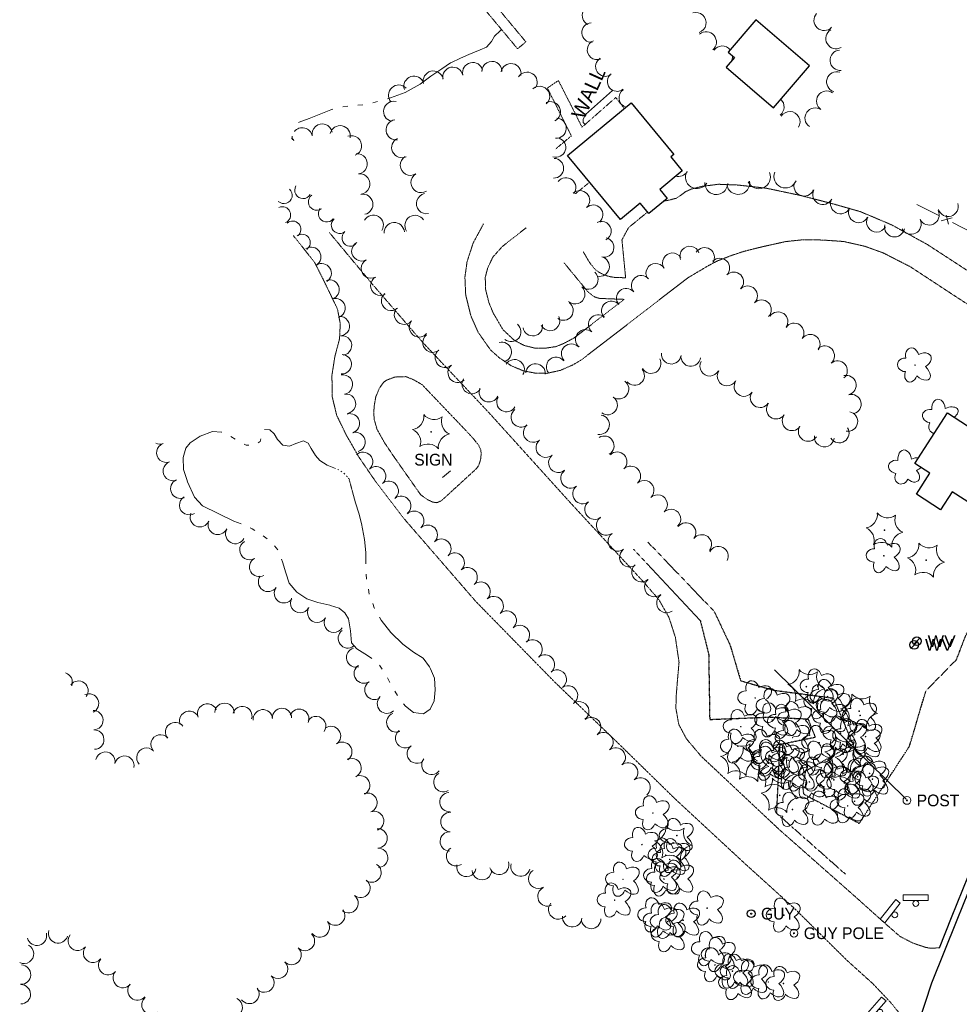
# Model space of a CAD drawing. Extents: x 386588 to 390135, y 96998 to 113606.
# Tile 42 of 92: x 387521 to 387906, y 101601 to 102005. Entities that reach past the tile are written whole.
import ezdxf
from ezdxf.enums import TextEntityAlignment as Align

# ---------------------------------------------------------------- set-up
doc = ezdxf.new("R2010")
doc.units = 0
doc.header["$MEASUREMENT"] = 0
for name, pattern in [('Wisdot1', [0.0625, 0.03125, -0.03125]), ('Wisdot3', [0.1875, 0.125, -0.0625]), ('Wisdot5', [0.1, 0.05, -0.05]), ('Wisdot6', [0.375, 0.125, -0.0625, 0.03125, -0.0625, 0.03125, -0.0625])]:
    doc.linetypes.add(name, pattern=pattern)
for name, color, linetype, lineweight in [('E_BLD', 241, 'Continuous', 25), ('E_DTM_SlopeBottom', 3, 'Wisdot1', 25), ('E_DTM_SlopeTop', 3, 'Wisdot1', 25), ('E_DWY', 2, 'Wisdot3', 15), ('E_FEN_Generic', 40, 'Efen', 15), ('E_LAND_Vegetation', 3, 'Continuous', 15), ('E_MISCPROP', 30, 'Continuous', 15), ('E_MISCPROP_Railing', 30, 'Continuous', 15), ('E_PATH_Sidewalk', 2, 'Wisdot5', 15), ('E_RDWY', 21, 'Continuous', 25), ('E_SGN', 21, 'Continuous', 15), ('E_UTL_EGuyPole', 200, 'Continuous', 15), ('E_UTL_EGuyWire', 200, 'Continuous', 25), ('E_UTL_W', 5, 'Continuous', 25), ('E_WAL', 40, 'Continuous', 25), ('E_WTR', 4, 'Wisdot6', 15), ('E_WTR_Dock_Pier', 4, 'Wisdot3', 15), ('E_WTR_Elevations', 4, 'Continuous', 15)]:
    doc.layers.add(name, color=color, linetype=linetype, lineweight=lineweight)
doc.styles.add('Style-dot_font5', font='dot_font5.shx')
doc.linetypes.add('Efen', pattern='A,0.105,-0.0325,[20,dgnlstyle-ewdotudls.shx,S=0.000293,R=0,X=0,Y=0],-0.0325,0.105', length=0.275)

# ---------------------------------------------------------------- blocks, each defined once
blk = doc.blocks.new('CTRE')
at = {"layer": 'E_LAND_Vegetation'}
blk.add_circle((0, 0), 0.223, dxfattribs=at)
for centre, start, end in [((-11.97, 8.96), 280.2067, 5.9716), ((1.81, 14.92), 220.2113, 305.9762), ((13.83, 5.89), 160.2113, 245.9762), ((-13.83, -5.9), 340.2113, 65.9762), ((-1.81, -14.93), 40.2113, 125.9762)]:
    blk.add_arc(centre, 7.87, start, end, dxfattribs=at)
at = {"layer": 'E_LAND_Vegetation', "extrusion": (0, 0, -1)}
blk.add_arc((-12.03, -9.04), 7.87, 354.0728, 79.7489, dxfattribs=at)
blk = doc.blocks.new('DTRE')
at = {"layer": 'E_LAND_Vegetation'}
blk.add_circle((-0.18, 0), 0.183, dxfattribs=at)
for centre, major_axis, ratio in [((-1.87, 5.32), (1.36, -4.98), 0.782863), ((4.06, 2.74), (-5.27, -2.93), 0.691916), ((-5.87, 0.15), (4.93, -0.12), 0.832022), ((-2.49, -5.24), (1.8, 4.86), 0.716896), ((3.54, -3.71), (-5.01, 4.58), 0.560249)]:
    blk.add_ellipse(centre, major_axis=major_axis, ratio=ratio, start_param=1.570796, end_param=4.712389, dxfattribs=at)
blk = doc.blocks.new('GPOL')
at = {"layer": 'E_UTL_EGuyPole'}
for radius in [4, 0.5]:
    blk.add_circle((0, 0), radius, dxfattribs=at)
at = {"layer": 'E_UTL_EGuyPole', "style": 'Style-dot_font5'}
blk.add_text('GUY POLE', height=12, dxfattribs=at).set_placement((10, 0), align=Align.MIDDLE_LEFT)
blk = doc.blocks.new('GUY')
at = {"layer": 'E_UTL_EGuyWire'}
for radius in [4, 0.5]:
    blk.add_circle((0, 0), radius, dxfattribs=at)
at = {"layer": 'E_UTL_EGuyWire', "style": 'Style-dot_font5'}
blk.add_text('GUY', height=12, dxfattribs=at).set_placement((10, 0), align=Align.MIDDLE_LEFT)
blk = doc.blocks.new('POST')
at = {"layer": 'E_MISCPROP'}
for radius in [4, 0.5]:
    blk.add_circle((0, 0), radius, dxfattribs=at)
at = {"layer": 'E_MISCPROP', "style": 'Style-dot_font5'}
blk.add_text('POST', height=12, dxfattribs=at).set_placement((10, 0), align=Align.MIDDLE_LEFT)
blk = doc.blocks.new('SGN')
at = {"flags": 128}
blk.add_lwpolyline([(-15, 3.5), (-15, 10.5), (15, 10.5), (15, 3.5)], close=True, dxfattribs=at)
blk.add_circle((0, 0), 3.5)
blk = doc.blocks.new('SIGN')
at = {"layer": 'E_SGN', "lineweight": 13, "style": 'Style-dot_font5'}
blk.add_text('SIGN', height=12, dxfattribs=at).set_placement((0, 0), align=Align.MIDDLE_CENTER)
blk = doc.blocks.new('WV')
at = {"layer": 'E_UTL_W'}
blk.add_line((-2.83, -2.83), (2.83, 2.83), dxfattribs=at)
blk.add_circle((0, 0), 4, dxfattribs=at)
at = {"layer": 'E_UTL_W', "style": 'Style-dot_font5', "width": 1.111111}
blk.add_text('WV', height=10.8, dxfattribs=at).set_placement((10, 0), align=Align.MIDDLE_LEFT)

msp = doc.modelspace()

# ---------------------------------------------------------------- linework, layer by layer
at = {"layer": 'E_BLD', "ltscale": 5}
for p, q in [((387822.24, 102004.64), (387810.98, 101991.44)), ((387844.27, 101985.86), (387822.24, 102004.64)), ((387810.98, 101991.44), (387810.98, 101991.44)), ((387810.98, 101991.44), (387813.59, 101989.22)), ((387813.59, 101989.22), (387810.19, 101985.23)), ((387813.59, 101989.22), (387813.59, 101989.22)), ((387810.19, 101985.23), (387810.19, 101985.23)), ((387810.19, 101985.23), (387829.6, 101968.66)), ((387829.6, 101968.66), (387844.27, 101985.86)), ((387844.27, 101985.86), (387844.27, 101985.86)), ((387745.12, 101949.15), (387771.2, 101970.71)), ((387771.2, 101970.71), (387771.2, 101970.71)), ((387771.2, 101970.71), (387788.7, 101949.54)), ((387766.87, 101922.84), (387745.12, 101949.15)), ((387745.12, 101949.15), (387745.12, 101949.15)), ((387788.7, 101949.54), (387787.46, 101948.52)), ((387787.46, 101948.52), (387787.46, 101948.52)), ((387787.46, 101948.52), (387792.16, 101942.83)), ((387792.16, 101942.83), (387782.94, 101935.22)), ((387792.16, 101942.83), (387792.16, 101942.83)), ((387782.94, 101935.22), (387782.94, 101935.22)), ((387782.94, 101935.22), (387786, 101931.52)), ((387786, 101931.52), (387778.46, 101925.29)), ((387786, 101931.52), (387786, 101931.52)), ((387774.96, 101929.53), (387766.87, 101922.84)), ((387778.46, 101925.29), (387774.96, 101929.53)), ((387774.96, 101929.53), (387774.96, 101929.53)), ((387887.46, 101822.89), (387900.87, 101843.63)), ((387900.87, 101843.63), (387925.24, 101827.86)), ((387893.62, 101818.91), (387887.46, 101822.89)), ((387888.09, 101810.37), (387893.62, 101818.91)), ((387893.62, 101818.91), (387893.62, 101818.91)), ((387897.97, 101803.97), (387888.09, 101810.37)), ((387902.74, 101811.35), (387897.97, 101803.97)), ((387911.07, 101805.96), (387902.74, 101811.35)), ((387902.74, 101811.35), (387902.74, 101811.35)), ((387897.97, 101803.97), (387897.97, 101803.97))]:
    msp.add_line(p, q, dxfattribs=at)
at = {"layer": 'E_DTM_SlopeBottom', "flags": 128}
msp.add_lwpolyline([(387778.11, 101790.67), (387805.21, 101762.37), (387811.76, 101748.52), (387816.1, 101733.92), (387829.65, 101730.05), (387854.04, 101726.85), (387862.11, 101707.88), (387842.63, 101696.91), (387841.5, 101690.85), (387841.83, 101687.55), (387864.68, 101675.53), (387885.24, 101707.09), (387891.98, 101729.82), (387904.52, 101742.6), (387908.29, 101752.43), (387926.91, 101786.7), (387942.52, 101820.75)], dxfattribs=at)
at = {"layer": 'E_DTM_SlopeTop', "flags": 128}
msp.add_lwpolyline([(387772.18, 101787.8), (387799.55, 101758.58), (387802.98, 101744.81), (387803.41, 101718.09), (387827.82, 101719.03), (387843.69, 101718.31), (387846.67, 101710.73), (387832.09, 101707.77), (387830.74, 101679.72), (387859.07, 101654.69)], dxfattribs=at)
at = {"layer": 'E_DWY', "flags": 128}
for points in [[(387840.48, 101932.76), (387826.42, 101935.72), (387814.86, 101937), (387807.02, 101937.31), (387799.99, 101936.41), (387795.93, 101935.34), (387793.43, 101934.24), (387790.02, 101931.67), (387786.98, 101930.87), (387784.65, 101930.4)], [(387998.15, 101854.25), (387994.79, 101854.18), (387990.61, 101854.41), (387986.72, 101855.18), (387983.16, 101856.23), (387964.9, 101867.04), (387939.92, 101882.17), (387916.9, 101896.79), (387892.64, 101912.59), (387877.93, 101920.69), (387865.11, 101926.1), (387854.07, 101929.25), (387840.48, 101932.76)], [(387777.93, 101925.93), (387770.15, 101919.53)], [(387710.7, 101921.06), (387706.44, 101913.12), (387703.98, 101905.48), (387703.12, 101899.24), (387703.45, 101891.9), (387705.58, 101883.38), (387708.54, 101876.68), (387713.58, 101869.47), (387717.26, 101866.21), (387722.16, 101862.93), (387727.12, 101860.87), (387731.84, 101859.96), (387736.62, 101859.84), (387742.23, 101861.09), (387747.2, 101863.24), (387750.82, 101865.35), (387787.74, 101893.81), (387794.54, 101899.03), (387802.68, 101903.86), (387806.57, 101905.91), (387812.43, 101908.18), (387817.91, 101909.97)], [(387743.73, 101905.15), (387753.54, 101893.22), (387756.24, 101891.17), (387758.12, 101890.56), (387761.65, 101890.41), (387768.35, 101890.16), (387747.66, 101874.25), (387743.52, 101872.05), (387740.38, 101870.81), (387736.07, 101870.15), (387731.77, 101870.19), (387727.37, 101871.3), (387723.42, 101873.32), (387718.67, 101877.78), (387714.65, 101884.7), (387712.97, 101888.79), (387711.61, 101894.13), (387711.45, 101899.23), (387712.48, 101903.1), (387714.59, 101907.5), (387718.56, 101911.94), (387728.27, 101919.51)], [(387770.15, 101919.53), (387767.45, 101914.53), (387768.96, 101899.02), (387764.75, 101899.11), (387762.06, 101899.55), (387760.32, 101900.13), (387758.18, 101901.19), (387756.56, 101902.3), (387754.11, 101905.37), (387751.59, 101909.69)], [(387884.74, 101588.85), (387883.88, 101592.9), (387881.45, 101597.3), (387877.62, 101602.08), (387870.25, 101609.85), (387859.69, 101619.36), (387838.15, 101640.65), (387817.42, 101659.41), (387789.13, 101685.64), (387766.65, 101707.63), (387739.69, 101733.62), (387707.62, 101766.37), (387678.03, 101800.5), (387666.86, 101815.08), (387659.68, 101825.55), (387654.51, 101834.61), (387650.59, 101842.63), (387648.72, 101850.41), (387648.65, 101859.07), (387649.82, 101866.7), (387651.76, 101873.96), (387652.05, 101880.2), (387650.92, 101886.16), (387647.88, 101892.53), (387644.85, 101898.76), (387641.49, 101905.39), (387632.83, 101916.3)], [(387647.6, 101917.51), (387665.15, 101896.44), (387686.01, 101872.34), (387713.08, 101843.62), (387746.39, 101806.79), (387776.41, 101774.29), (387782.56, 101767.2), (387786.7, 101759.92), (387789.33, 101751.78), (387790.85, 101741.51), (387790.28, 101735.1), (387789.67, 101727.67), (387789.56, 101722.6), (387790.74, 101716.06), (387793.88, 101710.14), (387799.89, 101703.03), (387832, 101672.89), (387863.99, 101644.65), (387873.79, 101635.84), (387881.32, 101629.24), (387886.67, 101626.46), (387891.81, 101624.75), (387893.54, 101624.42), (387897.5, 101624.5)], [(387817.91, 101909.97), (387825.16, 101911.75), (387834.51, 101913.83), (387841.89, 101914.6), (387849.8, 101914.46), (387858.35, 101913.86), (387867.03, 101911.88), (387874.48, 101909.19), (387885.58, 101903.53), (387904.13, 101891.36), (387924.14, 101878.38), (387940.65, 101867.67), (387964.73, 101852.89), (387979.61, 101843.85), (387985.38, 101839.62), (387987.71, 101836.97), (387989.26, 101834.44)], [(387674.08, 101825.66), (387670.14, 101831.49), (387667.08, 101837.03), (387666.01, 101840.82), (387665.76, 101843.47), (387665.97, 101846.52), (387666.6, 101850.22), (387668.09, 101853.76), (387669.81, 101856.22), (387671.06, 101857.07), (387674.35, 101858.34), (387678.94, 101858.52), (387682.1, 101857.23), (387685.56, 101855.25), (387704.1, 101835.83)], [(387704.1, 101835.83), (387706.66, 101833.03), (387708.73, 101830.43), (387709.64, 101828.45), (387709.79, 101826.76), (387709.52, 101824.43), (387708.76, 101822.17), (387707.91, 101820.88), (387693.46, 101807.65), (387691.71, 101806.88), (387689.99, 101807.09), (387687.84, 101808.11), (387684.98, 101810.15), (387674.08, 101825.66)]]:
    msp.add_lwpolyline(points, dxfattribs=at)
at = {"layer": 'E_FEN_Generic', "flags": 128}
msp.add_lwpolyline([(387883.95, 101685.39), (387829.97, 101738.35)], dxfattribs=at)
at = {"layer": 'E_LAND_Vegetation'}
for centre, radius, start, end in [((387755.24, 102006.37), 4.02, 63.9335, 243.9335), ((387797.76, 102003.49), 4.19, 287.8283, 107.8283), ((387850.3, 102004.45), 4.19, 137.149, 317.149), ((387755.02, 101999.45), 4.02, 93.3966, 273.3966), ((387801.97, 101995.59), 4.19, 309.7122, 129.7122), ((387855.17, 101996.99), 4.19, 119.7392, 299.7392), ((387757.24, 101992.35), 4.02, 110.4997, 290.4997), ((387808.59, 101989.76), 4.19, 39.4531, 144.7537), ((387856.93, 101988.11), 4.19, 95.3042, 275.3042), ((387706.34, 101983.08), 4.15, 13.6057, 193.6057), ((387714.17, 101983.51), 4.15, 0.9695, 180.9695), ((387721.99, 101982.6), 4.15, 349.5743, 169.5743), ((387760.69, 101985.53), 4.02, 121.6526, 301.6526), ((387808.59, 101989.76), 4.19, 325.4536, 2.1513), ((387815.42, 101984.93), 4.19, 135.5531, 143.519), ((387690.15, 101979.57), 4.15, 14.452, 194.452), ((387698.18, 101981.14), 4.15, 10.9818, 190.9818), ((387728.59, 101979.08), 4.15, 327.8097, 147.8097), ((387765.49, 101979.38), 4.02, 128.7675, 308.7675), ((387855.49, 101979.23), 4.19, 72.3723, 252.3723), ((387682.26, 101977.46), 4.15, 18.1076, 198.1076), ((387675.95, 101973.83), 4.15, 42.8547, 222.8547), ((387733.72, 101973.31), 4.15, 311.1775, 131.1775), ((387770.24, 101972.75), 4.02, 125.5789, 252.6164), ((387851.35, 101971.33), 4.19, 55.5335, 235.5335), ((387673.94, 101967.13), 4.15, 76.7428, 256.7428), ((387738.12, 101967.01), 4.15, 295.2945, 115.2945), ((387829.7, 101969.02), 4.19, 307.059, 47.3656), ((387770.24, 101972.75), 4.02, 301.5515, 305.5789), ((387836.22, 101962.92), 4.19, 327.5662, 147.5662), ((387846.61, 101964.42), 4.19, 55.5335, 235.5335), ((387674.97, 101959.58), 4.15, 97.2309, 277.2309), ((387740.52, 101960.28), 4.15, 266.1941, 86.1941), ((387636.5, 101956.31), 4.15, 10.9925, 141.7772), ((387644.64, 101957.89), 4.15, 10.9925, 190.9925), ((387652.01, 101957.19), 4.15, 348.1778, 168.1778), ((387629.31, 101953.34), 4.15, 25.2158, 47.3509), ((387636.5, 101956.31), 4.15, 169.7351, 190.9925), ((387656.66, 101953.08), 4.15, 290.8973, 110.8973), ((387677.25, 101952.35), 4.15, 115.4783, 295.4783), ((387740.44, 101952.38), 4.02, 251.1568, 71.1568), ((387659.02, 101945.66), 4.15, 277.0644, 97.0644), ((387680.8, 101945.1), 4.15, 121.735, 301.735), ((387739.55, 101943.88), 4.02, 268.5503, 88.5503), ((387790.46, 101945.23), 4.72, 257.9246, 322.5329), ((387798.16, 101940.23), 4.72, 148.8973, 328.8973), ((387834.41, 101940.51), 4.72, 157.4267, 337.4267), ((387660.04, 101937.43), 4.15, 277.0644, 97.0644), ((387685.17, 101938.04), 4.15, 121.735, 301.735), ((387744.56, 101935.98), 4.02, 322.3083, 142.3083), ((387815.09, 101937.89), 4.72, 187.7442, 7.7442), ((387823.53, 101940.22), 4.72, 203.2879, 23.2879), ((387842.04, 101936.55), 4.12, 157.574, 337.574), ((387628.96, 101932.81), 3.41, 227.8096, 47.8096), ((387636.82, 101934.85), 3.41, 148.5251, 328.5251), ((387750.22, 101930.69), 4.02, 313.7398, 133.7398), ((387806.08, 101937.83), 4.72, 177.4336, 357.4336), ((387849.73, 101933.13), 4.12, 152.4785, 332.4785), ((387642.39, 101930.09), 3.41, 125.2062, 305.2062), ((387661.29, 101929.09), 4.15, 281.0205, 101.0205), ((387687.39, 101929.4), 4.15, 101.8261, 281.8261), ((387857.01, 101929.34), 4.12, 153.6993, 333.6993), ((387628.29, 101924.71), 3.41, 293.6238, 113.6238), ((387646.5, 101925.29), 3.41, 140.9862, 320.9862), ((387755.63, 101924.8), 4.02, 312.1338, 132.1338), ((387864.41, 101925.69), 4.12, 153.6993, 333.6993), ((387893.3, 101924.72), 4.12, 205.9544, 25.9544), ((387901.1, 101928.2), 4.12, 196.5768, 16.5768), ((387632.53, 101918.84), 3.41, 311.302, 131.302), ((387651.79, 101920.55), 3.41, 129.9372, 309.9372), ((387665.56, 101920.53), 4.15, 329.446, 149.446), ((387682.7, 101920.44), 4.15, 33.3645, 213.3645), ((387759.05, 101918.1), 4.02, 296.4499, 116.4499), ((387871.78, 101921.83), 4.12, 151.5759, 331.5759), ((387885.91, 101920.95), 4.12, 207.064, 27.064), ((387656.17, 101915.33), 3.41, 129.9372, 309.9372), ((387674.16, 101917.53), 4.15, 3.1952, 183.1952), ((387879.13, 101919.87), 4.12, 168.8692, 348.8692), ((387636.36, 101913.44), 3.41, 304.5289, 124.5289), ((387760.14, 101911.44), 4.02, 256.8294, 76.8294), ((387640.15, 101907.58), 3.99, 302.3941, 122.3941), ((387660.74, 101909.89), 4.02, 118.9097, 298.9097), ((387795.24, 101907.88), 4.02, 19.9642, 199.9642), ((387801.32, 101907.35), 4.02, 327.697, 147.697), ((387664.63, 101902.84), 4.02, 118.9097, 298.9097), ((387758.31, 101903.61), 4.02, 256.8294, 76.8294), ((387788.11, 101905.14), 4.02, 32.1851, 212.1851), ((387807.56, 101903), 4.02, 314.9878, 134.9878), ((387644.42, 101900.85), 3.99, 302.3941, 122.3941), ((387781.3, 101900.86), 4.02, 32.1851, 212.1851), ((387647.65, 101894.14), 3.99, 287.9547, 107.9547), ((387668.51, 101895.8), 4.02, 118.9097, 298.9097), ((387753.66, 101898.29), 4.02, 228.1942, 48.1942), ((387775.32, 101895.91), 4.02, 40.7625, 220.7625), ((387813.25, 101897.31), 4.02, 314.9878, 134.9878), ((387748.29, 101892.29), 4.02, 228.1942, 48.1942), ((387769.22, 101890.66), 4.02, 40.7625, 220.7625), ((387818.95, 101891.62), 4.02, 314.9878, 134.9878), ((387650.12, 101886.55), 3.99, 287.9547, 107.9547), ((387672.9, 101889.57), 4.02, 130.9875, 310.9875), ((387824.63, 101885.93), 4.02, 314.9878, 134.9878), ((387678.2, 101883.92), 4.02, 139.7651, 319.7651), ((387743.46, 101885.6), 4.02, 234.4944, 54.4944), ((387763.12, 101885.41), 4.02, 40.7625, 220.7625), ((387651.86, 101879.19), 3.99, 276.5476, 96.5476), ((387737.99, 101881.32), 4.02, 207.254, 27.254), ((387757.71, 101879.87), 4.02, 49.4757, 229.4757), ((387831.41, 101881.01), 4.02, 325.0568, 145.0568), ((387684.34, 101878.72), 4.02, 139.7651, 319.7651), ((387722.08, 101876.85), 4.02, 230.2591, 50.2591), ((387730.92, 101879.21), 4.02, 189.3496, 9.3496), ((387752.48, 101873.75), 4.02, 49.4757, 229.4757), ((387838.01, 101876.4), 4.02, 325.0568, 145.0568), ((387652.77, 101871.26), 3.99, 276.5476, 96.5476), ((387689.88, 101872.46), 4.02, 129.3045, 309.3045), ((387844.6, 101871.79), 4.02, 325.0568, 145.0568), ((387718.18, 101868.62), 4.02, 285.1872, 105.1872), ((387746.67, 101867.91), 4.02, 43.4187, 223.4187), ((387850.49, 101867.07), 4.02, 311.0513, 131.0513), ((387652.66, 101863.59), 3.99, 267.4651, 87.4651), ((387694.98, 101866.27), 4.02, 130.3573, 310.3573), ((387723.46, 101861.5), 4.02, 328.1078, 148.1078), ((387740.48, 101862.5), 4.02, 38.0628, 218.0628), ((387779.43, 101863.87), 4.02, 209.8283, 29.8283), ((387787.66, 101867.69), 4.02, 173.2249, 353.2249), ((387795.65, 101866.74), 4.02, 173.2249, 353.2249), ((387700.19, 101860.14), 4.02, 130.3573, 310.3573), ((387732.05, 101859.77), 4.02, 356.0729, 176.0729), ((387772.63, 101859), 4.02, 220.6416, 40.6416), ((387803.43, 101862.77), 4.02, 151.5715, 331.5715), ((387855.78, 101861), 4.02, 311.0513, 131.0513), ((387653.11, 101855.29), 3.99, 279.4113, 99.4113), ((387705.93, 101855.52), 4.02, 148.396, 328.396), ((387810.53, 101858.78), 4.02, 148.3913, 328.3913), ((387859.4, 101855.02), 4.02, 284.7213, 104.7213), ((387712.96, 101852.15), 4.02, 155.8959, 335.8959), ((387766.26, 101853.4), 4.02, 234.1403, 54.1403), ((387817.44, 101854.46), 4.02, 145.3779, 325.3779), ((387654.41, 101847.41), 3.99, 279.4113, 99.4113), ((387720.16, 101848.13), 4.02, 149.6115, 329.6115), ((387761.55, 101846.88), 4.02, 234.1403, 54.1403), ((387824.06, 101849.88), 4.02, 145.3779, 325.3779), ((387861.44, 101847.23), 4.02, 284.7213, 104.7213), ((387830.67, 101845.19), 4.02, 143.5798, 323.5798), ((387656, 101839.37), 3.99, 286.6691, 106.6691), ((387726.09, 101841.85), 4.02, 128.3692, 308.3692), ((387758.29, 101838.82), 4.02, 260.4649, 80.4649), ((387837.15, 101840.41), 4.02, 143.5798, 323.5798), ((387860.01, 101840.15), 4.02, 259.3199, 79.3199), ((387731.11, 101835.61), 4.02, 129.7714, 309.7714), ((387843.74, 101836.03), 4.02, 147.6936, 327.6936), ((387856.47, 101835.41), 4.02, 212.6644, 32.6644), ((387658.29, 101831.73), 3.99, 286.6691, 106.6691), ((387760.19, 101830.17), 4.02, 300.8218, 120.8218), ((387850.36, 101833.75), 4.02, 173.5364, 353.5364), ((387578.15, 101834.86), 3.99, 245.1854, 289.0518), ((387580.78, 101827.35), 3.99, 109.6263, 289.6263), ((387736.26, 101829.42), 4.02, 129.7714, 309.7714), ((387661.38, 101823.6), 3.99, 312.1275, 132.1275), ((387741.41, 101823.24), 4.02, 129.7714, 309.7714), ((387765.49, 101823.63), 4.02, 313.825, 133.825), ((387583.46, 101819.84), 3.99, 109.6263, 289.6263), ((387666.74, 101817.69), 3.99, 312.1275, 132.1275), ((387771.07, 101817.82), 4.02, 313.825, 133.825), ((387746.39, 101816.82), 4.02, 127.6071, 307.6071), ((387586.53, 101812.6), 3.99, 113.2091, 293.2091), ((387671.88, 101811.7), 3.99, 309.7223, 129.7223), ((387751.3, 101810.45), 4.02, 127.6071, 307.6071), ((387776.55, 101811.96), 4.02, 313.0323, 133.0323), ((387590.18, 101805.87), 3.99, 122.1899, 302.1899), ((387676.98, 101805.56), 3.99, 309.7223, 129.7223), ((387782.04, 101806.08), 4.02, 313.0323, 133.0323), ((387756.22, 101804.07), 4.02, 127.6071, 307.6071), ((387594.54, 101800.94), 3.99, 156.59, 336.59), ((387682.34, 101799.47), 3.99, 314.1216, 134.1216), ((387787.53, 101800.19), 4.02, 313.0323, 133.0323), ((387601.86, 101797.77), 3.99, 156.59, 336.59), ((387687.89, 101793.74), 3.99, 314.1216, 134.1216), ((387761.03, 101797.56), 4.02, 126.0529, 306.0529), ((387793.74, 101794.63), 4.02, 322.7511, 142.7511), ((387609.06, 101794.05), 3.99, 152.6653, 332.6653), ((387765.77, 101791.05), 4.02, 126.0529, 306.0529), ((387800.15, 101789.76), 4.02, 322.7511, 142.7511), ((387614.83, 101787.5), 3.99, 120.647, 300.647), ((387693.45, 101788.02), 3.99, 314.1216, 134.1216), ((387807, 101784.95), 4.02, 333.0625, 153.0625), ((387698.92, 101782.32), 3.99, 311.7471, 131.7471), ((387770.51, 101784.55), 4.02, 126.0529, 306.0529), ((387618.84, 101780.56), 3.99, 119.5268, 299.5268), ((387775.5, 101778.44), 4.02, 130.7975, 310.7975), ((387622.5, 101774.45), 3.99, 144.3446, 324.3446), ((387704.22, 101776.36), 3.99, 311.7471, 131.7471), ((387709.53, 101770.41), 3.99, 311.7471, 131.7471), ((387780.76, 101772.34), 4.02, 130.7975, 310.7975), ((387628.98, 101769.8), 3.99, 144.3446, 324.3446), ((387785.72, 101765.78), 4.02, 125.2128, 305.2128), ((387635.61, 101765.78), 3.99, 150.9759, 330.9759), ((387714.91, 101764.49), 3.99, 312.2466, 132.2466), ((387642.61, 101761.82), 3.99, 148.8182, 328.8182), ((387720.27, 101758.59), 3.99, 312.2466, 132.2466), ((387649.44, 101757.69), 3.99, 148.8182, 328.8182), ((387725.63, 101752.68), 3.99, 312.2466, 132.2466), ((387655.17, 101751.29), 3.99, 126.2231, 306.2231), ((387730.81, 101746.74), 3.99, 309.3379, 129.3379), ((387658.57, 101743.47), 3.99, 105.2093, 285.2093), ((387735.86, 101740.57), 3.99, 309.3379, 129.3379), ((387538.3, 101733.33), 3.98, 339.3126, 72.5761), ((387661.72, 101736.89), 3.99, 123.1585, 303.1585), ((387740.75, 101734.43), 3.99, 305.2426, 125.2426), ((387544.8, 101729.87), 3.98, 323.2781, 143.2781), ((387666.09, 101730.21), 3.99, 123.1585, 303.1585), ((387549.12, 101724.63), 3.98, 294.646, 114.646), ((387745.35, 101727.92), 3.99, 305.2426, 125.2426), ((387597.57, 101720.54), 3.98, 22.1176, 202.1176), ((387604.62, 101720.8), 3.98, 357.7184, 177.7184), ((387671.18, 101724.53), 3.99, 133.4704, 313.4704), ((387749.95, 101721.41), 3.99, 305.2426, 125.2426), ((387550.92, 101717.78), 3.98, 272.3963, 92.3963), ((387590.2, 101717.54), 3.98, 22.1176, 202.1176), ((387611.93, 101719.48), 3.98, 343.3053, 163.3053), ((387620.35, 101718.14), 3.98, 5.2577, 185.2577), ((387628.16, 101718.67), 3.98, 1.6827, 181.6827), ((387635.23, 101718.35), 3.98, 337.8534, 157.8534), ((387675.03, 101716.85), 3.99, 110.5186, 290.5186), ((387584.4, 101712.92), 3.98, 38.5879, 218.5879), ((387642.16, 101715.37), 3.98, 325.5778, 145.5778), ((387754.83, 101714.95), 3.99, 308.9525, 128.9525), ((387551.26, 101709.83), 3.98, 272.3963, 92.3963), ((387648.24, 101711.31), 3.98, 305.5733, 125.5733), ((387678.62, 101710.43), 3.99, 127.2647, 307.2647), ((387759.85, 101708.75), 3.99, 308.9525, 128.9525), ((387578.45, 101707.87), 3.98, 43.007, 223.007), ((387652.87, 101704.84), 3.98, 305.5733, 125.5733), ((387555.82, 101700.83), 3.98, 348.0825, 168.0825), ((387572.64, 101702.45), 3.98, 43.007, 223.007), ((387683.45, 101704.08), 3.99, 127.2647, 307.2647), ((387764.88, 101702.53), 3.99, 309.5924, 129.5924), ((387563.6, 101699.18), 3.98, 348.0825, 168.0825), ((387656.65, 101698.2), 3.98, 296.5097, 116.5097), ((387689.39, 101699.5), 3.99, 142.0324, 322.0324), ((387769.96, 101696.38), 3.99, 309.5924, 129.5924), ((387660.2, 101691.09), 3.98, 296.5097, 116.5097), ((387694.31, 101692.44), 3.99, 118.5678, 298.5678), ((387775.05, 101690.23), 3.99, 309.5924, 129.5924), ((387696.82, 101684.24), 3.99, 94.395, 274.395), ((387663.2, 101683.97), 3.98, 289.9034, 109.9034), ((387665.91, 101676.49), 3.98, 289.9034, 109.9034), ((387697.2, 101676.08), 3.99, 88.1323, 268.1323), ((387667.34, 101669.37), 3.98, 271.6847, 91.6847), ((387696.94, 101668.11), 3.99, 88.1323, 268.1323), ((387667.57, 101661.42), 3.98, 271.6847, 91.6847), ((387699.51, 101662.08), 3.99, 122.9088, 302.9088), ((387717.18, 101658.54), 3.99, 198.4503, 18.4503), ((387664.86, 101655.35), 3.98, 238.3882, 58.3882), ((387703.73, 101657.71), 3.99, 167.9228, 347.9228), ((387710.08, 101656.36), 3.99, 182.3995, 2.3995), ((387725.91, 101657.83), 3.99, 164.5148, 344.5148), ((387733.16, 101652.84), 3.99, 120.8611, 300.8611), ((387660.29, 101649.1), 3.98, 232.2644, 52.2644), ((387736.96, 101645.6), 3.99, 114.0651, 294.0651), ((387655.42, 101642.81), 3.98, 232.2644, 52.2644), ((387649.95, 101637.73), 3.98, 217.6295, 37.6295), ((387741.35, 101640.24), 3.99, 140.2575, 320.2575), ((387747.11, 101637.05), 3.99, 174.2801, 354.2801), ((387754.83, 101636.37), 3.99, 181.1743, 1.1743), ((387536.48, 101630.45), 3.98, 162.9335, 342.9335), ((387643.65, 101632.88), 3.98, 217.6295, 37.6295), ((387527.79, 101629.5), 3.98, 194.7227, 14.7227), ((387544.48, 101627.42), 3.98, 142.0237, 322.0237), ((387637.58, 101627.35), 3.98, 226.2701, 46.2701), ((387522.51, 101622.08), 3.98, 243.154, 63.154), ((387550.75, 101622.53), 3.98, 142.0237, 322.0237), ((387632.09, 101621.6), 3.98, 226.2701, 46.2701), ((387556.96, 101617.41), 3.98, 138.8381, 318.8381), ((387521.25, 101613.57), 3.98, 267.274, 87.274), ((387626.57, 101615.92), 3.98, 225.0685, 45.0685), ((387562.95, 101612.17), 3.98, 138.8381, 318.8381), ((387620.96, 101610.29), 3.98, 225.0685, 45.0685), ((387521.18, 101605.52), 3.98, 270.2158, 90.2158), ((387568.99, 101607.04), 3.98, 139.6855, 319.6855), ((387614.83, 101605.67), 3.98, 216.5051, 36.5051), ((387574.71, 101601.17), 3.98, 131.5672, 311.5672), ((387607.99, 101600.14), 3.98, 244.94, 64.94)]:
    msp.add_arc(centre, radius, start, end, dxfattribs=at)
for centre, major_axis, ratio, start_param, end_param in [((387897.14, 101845.23), (0.36, -4.01), 0.691916, 1.570796, 4.712389), ((387900.92, 101843.17), (-4.15, -1.81), 0.560249, 2.012821, 4.712389), ((387893.96, 101842.32), (3.4, -0.52), 0.782863, 1.570796, 4.712389), ((387896.02, 101838.48), (1.41, 2.97), 0.832022, 1.570796, 3.46564), ((387883.27, 101824.45), (0.36, -4.01), 0.691916, 1.570796, 4.712389), ((387887.06, 101822.39), (-4.15, -1.81), 0.560249, 3.989727, 4.712389), ((387880.09, 101821.54), (3.4, -0.52), 0.782863, 1.570796, 4.712389), ((387887.06, 101822.39), (-4.15, -1.81), 0.560249, 1.570796, 2.084234), ((387882.16, 101817.7), (1.41, 2.97), 0.832022, 1.570796, 4.712389), ((387886.36, 101818.3), (-2.47, 2.41), 0.716896, 1.570796, 4.712389)]:
    msp.add_ellipse(centre, major_axis=major_axis, ratio=ratio, start_param=start_param, end_param=end_param, dxfattribs=at)
at = {"layer": 'E_MISCPROP_Railing', "ltscale": 5}
for p, q in [((387902.71, 101923.49), (387898.3, 101922.39)), ((387901.22, 101920.9), (387900.25, 101924.68))]:
    msp.add_line(p, q, dxfattribs=at)
at = {"layer": 'E_MISCPROP_Railing', "flags": 128}
for points in [[(387752.24, 101961.96), (387751.63, 101962.65), (387751.58, 101963.77), (387751.93, 101964.84), (387752.58, 101965.93), (387763.56, 101975.65)], [(387897.53, 101924.33), (387888.24, 101929.07)], [(387911.11, 101917.42), (387902.94, 101921.58)]]:
    msp.add_lwpolyline(points, dxfattribs=at)
at = {"layer": 'E_PATH_Sidewalk', "flags": 128}
for points in [[(387768.4, 101968.39), (387764.91, 101972.83), (387751.13, 101960.72), (387741.42, 101979.81), (387736.9, 101976.72), (387746.72, 101957.13), (387740.15, 101951.64)], [(387748.41, 101933.45), (387754.21, 101938.15)]]:
    msp.add_lwpolyline(points, dxfattribs=at)
at = {"layer": 'E_RDWY', "flags": 128}
for points in [[(387897.5, 101624.5), (387902.52, 101636.98), (387914.07, 101665.62), (387929.55, 101700.91), (387943.94, 101733.02), (387966.38, 101783.08), (387976.62, 101806.05), (387987.36, 101830.2), (387989.26, 101834.44)], [(387885.91, 101584.41), (387894.43, 101610.18), (387904.84, 101636.05), (387916.37, 101664.65)]]:
    msp.add_lwpolyline(points, dxfattribs=at)
at = {"layer": 'E_SGN', "ltscale": 5}
msp.add_line((387693.95, 101817.14), (387697.25, 101819.96), dxfattribs=at)
at = {"layer": 'E_WTR', "flags": 128}
msp.add_lwpolyline([(387657.08, 101811.26), (387655.65, 101816.62), (387654.56, 101817.87)], dxfattribs=at)
at = {"layer": 'E_WTR_Dock_Pier', "flags": 128}
msp.add_lwpolyline([(387665.01, 102029.41), (387668.34, 102025.42), (387672.81, 102029.15), (387686.83, 102012.34), (387699.55, 102022.95), (387724.7, 101992.8), (387728.1, 101995.64), (387691.02, 102040.1), (387695.37, 102043.73), (387689.49, 102050.78), (387680.26, 102043.08), (387695.42, 102024.9), (387687.28, 102018.12), (387672.07, 102036.36), (387665.77, 102031.11)], dxfattribs=at)
at = {"layer": 'E_WTR_Elevations', "flags": 128}
for points in [[(387721.38, 102003.7), (387721.39, 102003.72)], [(387697.33, 101987.05), (387701.34, 101988.91), (387704.66, 101990.5), (387709.37, 101992.32), (387711.94, 101993.45), (387713.95, 101995.73), (387715.24, 101998.02), (387717.59, 102000.2), (387718.15, 102000.65)], [(387671.36, 101972.32), (387672.65, 101972.68), (387678.59, 101974.86), (387684.83, 101978.34), (387689.22, 101981.6), (387693.64, 101984.53), (387697.24, 101987), (387697.33, 101987.05)], [(387665.36, 101970.69), (387667.36, 101971.24)], [(387634.94, 101962.65), (387635.24, 101962.8), (387639.38, 101964.25), (387643.37, 101965.89), (387648.2, 101967.86), (387649.05, 101968.05)], [(387653.09, 101968.97), (387655.13, 101969.33)], [(387659.24, 101969.75), (387661.31, 101969.82)], [(387603.47, 101835.72), (387603.45, 101835.74), (387599.67, 101835.97), (387594.63, 101834.13), (387590.55, 101831.44), (387588.8, 101829.26), (387587.71, 101825.33), (387587.87, 101820.5), (387589.19, 101816.34)], [(387609.03, 101832.91), (387607.23, 101833.96)], [(387643.69, 101824.12), (387641.9, 101826.27), (387640.11, 101829.14), (387638.91, 101831.27), (387636.95, 101832.17), (387633.79, 101831.16), (387631.29, 101830.06), (387628.58, 101830.46), (387626.34, 101832.71), (387625.04, 101835.12), (387623.15, 101836.76), (387621, 101836.91)], [(387614.62, 101830.46), (387613.47, 101830.44), (387612.66, 101830.89)], [(387619.5, 101833.09), (387619.26, 101831.99), (387618.48, 101831.45)], [(387650.11, 101820.9), (387646.74, 101822.31), (387643.69, 101824.12)], [(387651.48, 101820.32), (387651.03, 101820.51)], [(387652.75, 101819.54), (387652.33, 101819.8)], [(387653.91, 101818.62), (387653.58, 101819)], [(387589.19, 101816.34), (387589.5, 101815.37), (387592.31, 101809.13), (387595.67, 101805.61), (387608.4, 101799.26), (387611.4, 101798.22)], [(387662.53, 101781.79), (387662.52, 101782.06), (387662.47, 101786.54), (387661.98, 101791.77), (387660.8, 101798.31), (387659.61, 101802.61), (387658.29, 101806.75), (387657.08, 101811.26)], [(387615.19, 101796.54), (387615.9, 101796.2), (387616.99, 101795.51)], [(387620.48, 101793.25), (387622.17, 101792.05)], [(387625.17, 101789.22), (387626.49, 101787.61)], [(387628.01, 101783.76), (387628.43, 101782.61), (387629.71, 101778.1), (387631.18, 101773.97), (387634.27, 101770.21), (387638.34, 101767.55), (387642.83, 101765.94), (387647.77, 101764.88), (387648.04, 101764.79)], [(387662.83, 101775.56), (387662.73, 101777.64)], [(387663.93, 101769.43), (387663.56, 101771.47)], [(387648.04, 101764.79), (387651.57, 101763.64), (387653.91, 101761.76), (387655.36, 101759.29), (387656.25, 101754.38), (387656.63, 101749.43), (387658.88, 101746.97), (387663.24, 101744.33), (387664.99, 101743.04)], [(387666.12, 101763.6), (387666, 101763.81), (387665.35, 101765.52)], [(387689.03, 101738.8), (387688.68, 101739.67), (387685.96, 101743.25), (387682.06, 101745.63), (387677.71, 101748.92), (387672.79, 101753.67), (387668.78, 101758.79), (387668.13, 101759.96)], [(387668.12, 101740.37), (387669.27, 101738.64)], [(387677.97, 101724.53), (387678.82, 101723.51), (387682.02, 101720.91), (387686.11, 101720.42), (387688.9, 101722.34), (387690.54, 101725.75), (387690.92, 101730.19), (387690.63, 101734.93), (387689.03, 101738.8)], [(387671.42, 101735.09), (387672.39, 101733.25)], [(387674.38, 101729.61), (387675.47, 101727.83)]]:
    msp.add_lwpolyline(points, dxfattribs=at)

# ---------------------------------------------------------------- block references
at = {"layer": 'E_LAND_Vegetation'}
for name, p, xscale, yscale, zscale in [('DTRE', (387887.63, 101863.23), 0.6769248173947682, 0.6769248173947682, 0.6769248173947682), ('CTRE', (387689.25, 101835.94), 0.7108526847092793, 0.7108526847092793, 0.7108526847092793), ('CTRE', (387875.02, 101795.66), 0.7108526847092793, 0.7108526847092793, 0.7108526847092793), ('DTRE', (387874.86, 101785.16), 0.6769248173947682, 0.6769248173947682, 0.6769248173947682), ('CTRE', (387892.05, 101783.37), 0.7108526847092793, 0.7108526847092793, 0.7108526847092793), ('CTRE', (387842.98, 101731.51), 0.7108526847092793, 0.7108526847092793, 0.7108526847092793), ('DTRE', (387847.78, 101731.75), 0.6769248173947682, 0.6769248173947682, 0.6769248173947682), ('DTRE', (387822.2, 101726.87), 0.6769248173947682, 0.6769248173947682, 0.6769248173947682), ('DTRE', (387849.33, 101725.25), 0.6769248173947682, 0.6769248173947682, 0.6769248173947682), ('DTRE', (387851.85, 101727.46), 0.6769248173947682, 0.6769248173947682, 0.6769248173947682), ('DTRE', (387829.7, 101723.74), 0.6769248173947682, 0.6769248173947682, 0.6769248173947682), ('DTRE', (387854.37, 101723.7), 0.6769248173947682, 0.6769248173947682, 0.6769248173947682), ('CTRE', (387864.61, 101721.51), 0.7108526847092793, 0.7108526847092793, 0.7108526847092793), ('DTRE', (387829.16, 101717.85), 0.6769248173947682, 0.6769248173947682, 0.6769248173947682), ('DTRE', (387834.36, 101717.26), 0.6769248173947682, 0.6769248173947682, 0.6769248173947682), ('DTRE', (387838.48, 101718.33), 0.6769248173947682, 0.6769248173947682, 0.6769248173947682), ('DTRE', (387852.82, 101719.26), 0.6769248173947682, 0.6769248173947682, 0.6769248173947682), ('DTRE', (387865.19, 101719.75), 0.6769248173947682, 0.6769248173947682, 0.6769248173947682), ('DTRE', (387816.23, 101715.12), 0.6769248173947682, 0.6769248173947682, 0.6769248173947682), ('DTRE', (387837.51, 101710.63), 0.6769248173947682, 0.6769248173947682, 0.6769248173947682), ('DTRE', (387857.17, 101712.46), 0.6769248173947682, 0.6769248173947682, 0.6769248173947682), ('DTRE', (387861.1, 101711.43), 0.6769248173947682, 0.6769248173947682, 0.6769248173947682), ('DTRE', (387866.73, 101708.9), 0.6769248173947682, 0.6769248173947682, 0.6769248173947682), ('DTRE', (387867.41, 101711.06), 0.6769248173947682, 0.6769248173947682, 0.6769248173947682), ('DTRE', (387815.09, 101707.09), 0.6769248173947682, 0.6769248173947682, 0.6769248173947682), ('DTRE', (387825.63, 101706.94), 0.6769248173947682, 0.6769248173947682, 0.6769248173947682), ('DTRE', (387848.4, 101708.57), 0.6769248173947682, 0.6769248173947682, 0.6769248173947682), ('CTRE', (387815.4, 101702.08), 0.7108526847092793, 0.7108526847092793, 0.7108526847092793), ('DTRE', (387827.84, 101702.81), 0.6769248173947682, 0.6769248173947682, 0.6769248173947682), ('DTRE', (387828.14, 101701.77), 0.6769248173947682, 0.6769248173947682, 0.6769248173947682), ('DTRE', (387833.53, 101702.53), 0.6769248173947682, 0.6769248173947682, 0.6769248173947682), ('DTRE', (387835.71, 101701.33), 0.6769248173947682, 0.6769248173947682, 0.6769248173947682), ('DTRE', (387847.69, 101702.2), 0.6769248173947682, 0.6769248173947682, 0.6769248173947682), ('DTRE', (387853.2, 101701.09), 0.6769248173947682, 0.6769248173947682, 0.6769248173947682), ('CTRE', (387858.12, 101703.93), 0.7108526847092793, 0.7108526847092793, 0.7108526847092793), ('CTRE', (387862.41, 101701.73), 0.7108526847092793, 0.7108526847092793, 0.7108526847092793), ('CTRE', (387820.12, 101699.69), 0.7108526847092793, 0.7108526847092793, 0.7108526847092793), ('DTRE', (387827.66, 101700.1), 0.6769248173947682, 0.6769248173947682, 0.6769248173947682), ('CTRE', (387857.86, 101699.7), 0.7108526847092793, 0.7108526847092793, 0.7108526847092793), ('CTRE', (387830.63, 101696.54), 0.7108526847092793, 0.7108526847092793, 0.7108526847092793), ('DTRE', (387836.99, 101696.37), 0.6769248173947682, 0.6769248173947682, 0.6769248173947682), ('DTRE', (387840.02, 101695.71), 0.6769248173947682, 0.6769248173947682, 0.6769248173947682), ('DTRE', (387847.02, 101695.66), 0.6769248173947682, 0.6769248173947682, 0.6769248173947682), ('DTRE', (387854.38, 101693.34), 0.6769248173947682, 0.6769248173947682, 0.6769248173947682), ('DTRE', (387864.14, 101694.6), 0.6769248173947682, 0.6769248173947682, 0.6769248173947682), ('DTRE', (387869.03, 101695.98), 0.6769248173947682, 0.6769248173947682, 0.6769248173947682), ('DTRE', (387870.18, 101693.61), 0.6769248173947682, 0.6769248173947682, 0.6769248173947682), ('DTRE', (387844.38, 101692.49), 0.6769248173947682, 0.6769248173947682, 0.6769248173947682), ('DTRE', (387858.71, 101692.01), 0.6769248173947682, 0.6769248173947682, 0.6769248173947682), ('DTRE', (387866.05, 101689.87), 0.6769248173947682, 0.6769248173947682, 0.6769248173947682), ('CTRE', (387832.05, 101686.99), 0.7108526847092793, 0.7108526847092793, 0.7108526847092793), ('DTRE', (387837.43, 101681.21), 0.6769248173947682, 0.6769248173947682, 0.6769248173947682), ('DTRE', (387849.78, 101681.71), 0.6769248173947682, 0.6769248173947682, 0.6769248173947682), ('DTRE', (387860.06, 101682.67), 0.6769248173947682, 0.6769248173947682, 0.6769248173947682), ('DTRE', (387862.88, 101684.57), 0.6769248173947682, 0.6769248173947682, 0.6769248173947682), ('DTRE', (387780.25, 101679.78), 0.6769248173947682, 0.6769248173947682, 0.6769248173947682), ('DTRE', (387790.07, 101670.52), 0.6769248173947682, 0.6769248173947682, 0.6769248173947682), ('DTRE', (387775.77, 101666.83), 0.6769248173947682, 0.6769248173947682, 0.6769248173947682), ('CTRE', (387788.41, 101667.48), 0.7108526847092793, 0.7108526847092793, 0.7108526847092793), ('DTRE', (387785.48, 101662.49), 0.6769248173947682, 0.6769248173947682, 0.6769248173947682), ('DTRE', (387787.13, 101660.75), 0.6769248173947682, 0.6769248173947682, 0.6769248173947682), ('DTRE', (387788.78, 101662.28), 0.6769248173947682, 0.6769248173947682, 0.6769248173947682), ('DTRE', (387768.01, 101652.6), 0.6769248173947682, 0.6769248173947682, 0.6769248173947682), ('DTRE', (387783.61, 101654.15), 0.6769248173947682, 0.6769248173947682, 0.6769248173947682), ('DTRE', (387784.79, 101652.7), 0.6769248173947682, 0.6769248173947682, 0.6769248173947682), ('DTRE', (387790.26, 101653.46), 0.6769248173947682, 0.6769248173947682, 0.6769248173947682), ('DTRE', (387764.6, 101644.07), 0.6769248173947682, 0.6769248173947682, 0.6769248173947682), ('DTRE', (387802.46, 101640.79), 0.6769248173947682, 0.6769248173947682, 0.6769248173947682), ('DTRE', (387781.22, 101637.98), 0.6769248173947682, 0.6769248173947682, 0.6769248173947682), ('DTRE', (387833.9, 101637.9), 0.6769248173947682, 0.6769248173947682, 0.6769248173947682), ('DTRE', (387783.5, 101635.92), 0.6769248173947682, 0.6769248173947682, 0.6769248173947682), ('DTRE', (387786.35, 101635.29), 0.6769248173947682, 0.6769248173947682, 0.6769248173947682), ('DTRE', (387792.71, 101635.84), 0.6769248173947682, 0.6769248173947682, 0.6769248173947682), ('DTRE', (387786.8, 101629.87), 0.6769248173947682, 0.6769248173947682, 0.6769248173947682), ('DTRE', (387803.22, 101624.17), 0.6769248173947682, 0.6769248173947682, 0.6769248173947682), ('DTRE', (387807.28, 101621.73), 0.6769248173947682, 0.6769248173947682, 0.6769248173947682), ('DTRE', (387805.67, 101617.54), 0.6769248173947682, 0.6769248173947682, 0.6769248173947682), ('DTRE', (387805.68, 101617.54), 0.6769248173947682, 0.6769248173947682, 0.6769248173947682), ('DTRE', (387812.84, 101614.97), 0.6769248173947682, 0.6769248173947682, 0.6769248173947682), ('DTRE', (387815.03, 101614.87), 0.6769248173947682, 0.6769248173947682, 0.6769248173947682), ('DTRE', (387820.51, 101612.39), 0.6769248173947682, 0.6769248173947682, 0.6769248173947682), ('DTRE', (387814.32, 101610.26), 0.6769248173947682, 0.6769248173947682, 0.6769248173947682), ('DTRE', (387827.54, 101610.55), 0.6769248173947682, 0.6769248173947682, 0.6769248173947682), ('DTRE', (387833.73, 101609.91), 0.6769248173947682, 0.6769248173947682, 0.6769248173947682)]:
    msp.add_blockref(name, p, dxfattribs=dict(at, xscale=xscale, yscale=yscale, zscale=zscale))
at = {"layer": 'E_MISCPROP', "xscale": 0.3999999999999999, "yscale": 0.3999999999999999, "zscale": 0.3999999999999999}
msp.add_blockref('POST', (387884.2, 101684.92), dxfattribs=at)
at = {"layer": 'E_SGN'}
for name, p, xscale, yscale, zscale in [('SIGN', (387690.2, 101824.49), 0.3999999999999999, 0.3999999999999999, 0.3999999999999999), ('SGN', (387887.82, 101642.71), 0.3428571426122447, 0.3428571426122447, 0.3428571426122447)]:
    msp.add_blockref(name, p, dxfattribs=dict(at, xscale=xscale, yscale=yscale, zscale=zscale))
at = {"layer": 'E_SGN', "xscale": 0.3428571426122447, "yscale": 0.3428571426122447, "zscale": 0.3428571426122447}
for p, rotation in [((387879.25, 101638.04), 51.77675457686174), ((387873.15, 101598.14), 48.74656531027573)]:
    msp.add_blockref('SGN', p, dxfattribs=dict(at, rotation=rotation))
at = {"layer": 'E_UTL_EGuyPole', "xscale": 0.3999999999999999, "yscale": 0.3999999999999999, "zscale": 0.3999999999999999}
msp.add_blockref('GPOL', (387837.94, 101630.52), dxfattribs=at)
at = {"layer": 'E_UTL_EGuyWire', "xscale": 0.3999999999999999, "yscale": 0.3999999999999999, "zscale": 0.3999999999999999}
msp.add_blockref('GUY', (387820.42, 101638.53), dxfattribs=at)
at = {"layer": 'E_UTL_W', "xscale": 0.4444444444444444, "yscale": 0.4444444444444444, "zscale": 0.4444444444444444}
for p in [(387887.19, 101748.6), (387888.26, 101750.13)]:
    msp.add_blockref('WV', p, dxfattribs=at)

# ---------------------------------------------------------------- texts
at = {"layer": 'E_WAL', "style": 'Style-dot_font5', "oblique": 360}
msp.add_text('WALL', height=6, rotation=65.5635, dxfattribs=at).set_placement((387753.68, 101974.63), align=Align.MIDDLE_CENTER)

doc.saveas('drawing.dxf')
